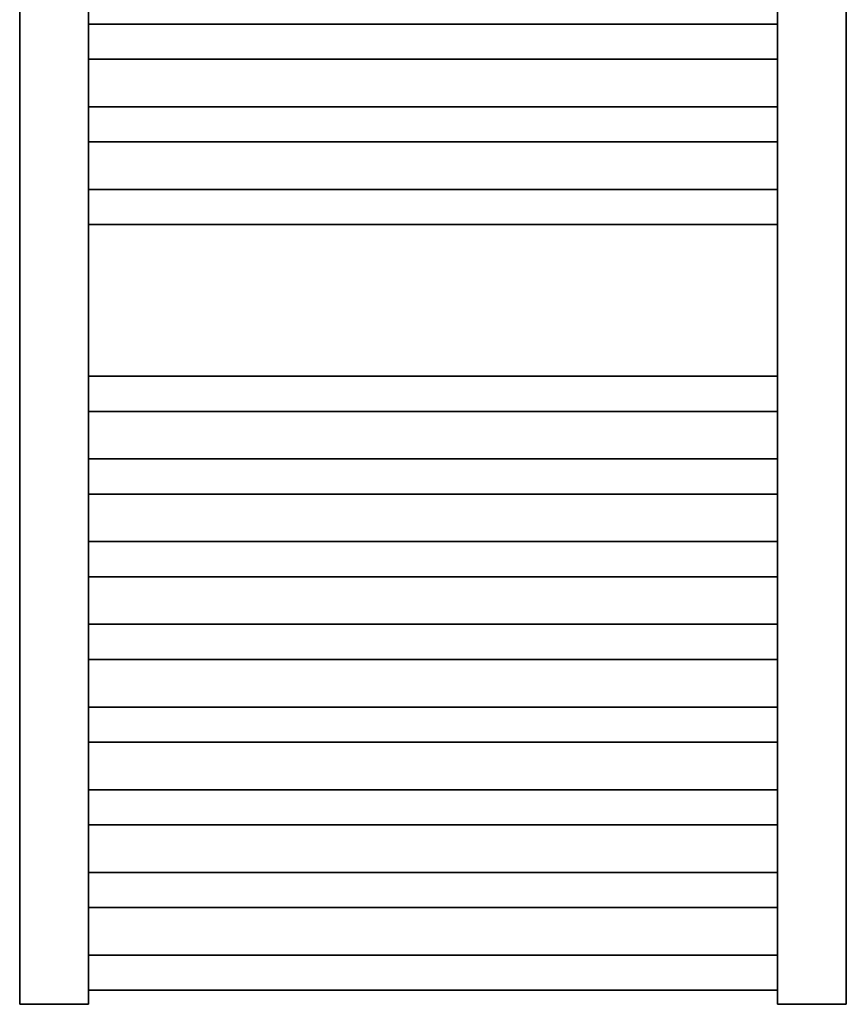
# Model space of a CAD drawing. Header units: millimetres. Extents: x 17747 to 112039, y -74980 to 446921.
# Tile 146 of 256: x 63368 to 63968, y -74456 to -73742. Entities that reach past the tile are written whole.
import ezdxf

# ---------------------------------------------------------------- set-up
doc = ezdxf.new("R2010")
doc.units = ezdxf.units.MM
doc.layers.add('UT_ZAŘÍZENÍ - OT', color=3, linetype='Continuous', lineweight=35)

msp = doc.modelspace()

# ---------------------------------------------------------------- linework, layer by layer
at = {"layer": 'UT_ZAŘÍZENÍ - OT', "linetype": 'Continuous'}
for p, q in [((63367.95, -72636.11), (63367.95, -74456.11)), ((63417.95, -74456.11), (63417.95, -72636.11)), ((63917.95, -72636.11), (63917.95, -74456.11)), ((63967.95, -74456.11), (63967.95, -72636.11)), ((63417.95, -73744.93), (63917.95, -73744.93)), ((63417.95, -73744.93), (63917.95, -73744.93)), ((63417.95, -73744.93), (63917.95, -73744.93)), ((63417.95, -73744.93), (63917.95, -73744.93)), ((63417.95, -73744.93), (63917.95, -73744.93)), ((63417.95, -73744.93), (63917.95, -73744.93)), ((63417.95, -73744.93), (63917.95, -73744.93)), ((63417.95, -73744.93), (63917.95, -73744.93)), ((63417.95, -73744.93), (63917.95, -73744.93)), ((63417.95, -73744.93), (63917.95, -73744.93)), ((63417.95, -73744.93), (63917.95, -73744.93)), ((63417.95, -73744.93), (63917.95, -73744.93)), ((63417.95, -73744.93), (63917.95, -73744.93)), ((63417.95, -73744.93), (63917.95, -73744.93)), ((63417.95, -73744.93), (63917.95, -73744.93)), ((63417.95, -73744.93), (63917.95, -73744.93)), ((63417.95, -73744.93), (63917.95, -73744.93)), ((63417.95, -73744.93), (63917.95, -73744.93)), ((63417.95, -73744.93), (63917.95, -73744.93)), ((63417.95, -73744.93), (63917.95, -73744.93)), ((63417.95, -73744.93), (63917.95, -73744.93)), ((63417.95, -73744.93), (63917.95, -73744.93)), ((63417.95, -73744.93), (63917.95, -73744.93)), ((63417.95, -73744.93), (63917.95, -73744.93)), ((63417.95, -73744.93), (63917.95, -73744.93)), ((63417.95, -73744.93), (63917.95, -73744.93)), ((63417.95, -73744.93), (63917.95, -73744.93)), ((63417.95, -73744.93), (63917.95, -73744.93)), ((63417.95, -73744.93), (63917.95, -73744.93)), ((63417.95, -73744.93), (63917.95, -73744.93)), ((63417.95, -73744.93), (63917.95, -73744.93)), ((63417.95, -73744.93), (63917.95, -73744.93)), ((63417.95, -73744.93), (63917.95, -73744.93)), ((63417.95, -73744.93), (63917.95, -73744.93)), ((63417.95, -73770.38), (63917.95, -73770.38)), ((63417.95, -73770.38), (63917.95, -73770.38)), ((63417.95, -73770.38), (63917.95, -73770.38)), ((63417.95, -73770.38), (63917.95, -73770.38)), ((63417.95, -73770.38), (63917.95, -73770.38)), ((63417.95, -73770.38), (63917.95, -73770.38)), ((63417.95, -73770.38), (63917.95, -73770.38)), ((63417.95, -73770.38), (63917.95, -73770.38)), ((63417.95, -73770.38), (63917.95, -73770.38)), ((63417.95, -73770.38), (63917.95, -73770.38)), ((63417.95, -73770.38), (63917.95, -73770.38)), ((63417.95, -73770.38), (63917.95, -73770.38)), ((63417.95, -73770.38), (63917.95, -73770.38)), ((63417.95, -73770.38), (63917.95, -73770.38)), ((63417.95, -73770.38), (63917.95, -73770.38)), ((63417.95, -73770.38), (63917.95, -73770.38)), ((63417.95, -73770.38), (63917.95, -73770.38)), ((63417.95, -73770.38), (63917.95, -73770.38)), ((63417.95, -73770.38), (63917.95, -73770.38)), ((63417.95, -73770.38), (63917.95, -73770.38)), ((63417.95, -73770.38), (63917.95, -73770.38)), ((63417.95, -73770.38), (63917.95, -73770.38)), ((63417.95, -73770.38), (63917.95, -73770.38)), ((63417.95, -73770.38), (63917.95, -73770.38)), ((63417.95, -73770.38), (63917.95, -73770.38)), ((63417.95, -73770.38), (63917.95, -73770.38)), ((63417.95, -73770.38), (63917.95, -73770.38)), ((63417.95, -73770.38), (63917.95, -73770.38)), ((63417.95, -73770.38), (63917.95, -73770.38)), ((63417.95, -73770.38), (63917.95, -73770.38)), ((63417.95, -73770.38), (63917.95, -73770.38)), ((63417.95, -73770.38), (63917.95, -73770.38)), ((63417.95, -73770.38), (63917.95, -73770.38)), ((63417.95, -73770.38), (63917.95, -73770.38)), ((63417.95, -73804.93), (63917.95, -73804.93)), ((63417.95, -73804.93), (63917.95, -73804.93)), ((63417.95, -73804.93), (63917.95, -73804.93)), ((63417.95, -73804.93), (63917.95, -73804.93)), ((63417.95, -73804.93), (63917.95, -73804.93)), ((63417.95, -73804.93), (63917.95, -73804.93)), ((63417.95, -73804.93), (63917.95, -73804.93)), ((63417.95, -73804.93), (63917.95, -73804.93)), ((63417.95, -73804.93), (63917.95, -73804.93)), ((63417.95, -73804.93), (63917.95, -73804.93)), ((63417.95, -73804.93), (63917.95, -73804.93)), ((63417.95, -73804.93), (63917.95, -73804.93)), ((63417.95, -73804.93), (63917.95, -73804.93)), ((63417.95, -73804.93), (63917.95, -73804.93)), ((63417.95, -73804.93), (63917.95, -73804.93)), ((63417.95, -73804.93), (63917.95, -73804.93)), ((63417.95, -73804.93), (63917.95, -73804.93)), ((63417.95, -73804.93), (63917.95, -73804.93)), ((63417.95, -73804.93), (63917.95, -73804.93)), ((63417.95, -73804.93), (63917.95, -73804.93)), ((63417.95, -73804.93), (63917.95, -73804.93)), ((63417.95, -73804.93), (63917.95, -73804.93)), ((63417.95, -73804.93), (63917.95, -73804.93)), ((63417.95, -73804.93), (63917.95, -73804.93)), ((63417.95, -73804.93), (63917.95, -73804.93)), ((63417.95, -73804.93), (63917.95, -73804.93)), ((63417.95, -73804.93), (63917.95, -73804.93)), ((63417.95, -73804.93), (63917.95, -73804.93)), ((63417.95, -73804.93), (63917.95, -73804.93)), ((63417.95, -73804.93), (63917.95, -73804.93)), ((63417.95, -73804.93), (63917.95, -73804.93)), ((63417.95, -73804.93), (63917.95, -73804.93)), ((63417.95, -73804.93), (63917.95, -73804.93)), ((63417.95, -73804.93), (63917.95, -73804.93)), ((63417.95, -73830.38), (63917.95, -73830.38)), ((63417.95, -73830.38), (63917.95, -73830.38)), ((63417.95, -73830.38), (63917.95, -73830.38)), ((63417.95, -73830.38), (63917.95, -73830.38)), ((63417.95, -73830.38), (63917.95, -73830.38)), ((63417.95, -73830.38), (63917.95, -73830.38)), ((63417.95, -73830.38), (63917.95, -73830.38)), ((63417.95, -73830.38), (63917.95, -73830.38)), ((63417.95, -73830.38), (63917.95, -73830.38)), ((63417.95, -73830.38), (63917.95, -73830.38)), ((63417.95, -73830.38), (63917.95, -73830.38)), ((63417.95, -73830.38), (63917.95, -73830.38)), ((63417.95, -73830.38), (63917.95, -73830.38)), ((63417.95, -73830.38), (63917.95, -73830.38)), ((63417.95, -73830.38), (63917.95, -73830.38)), ((63417.95, -73830.38), (63917.95, -73830.38)), ((63417.95, -73830.38), (63917.95, -73830.38)), ((63417.95, -73830.38), (63917.95, -73830.38)), ((63417.95, -73830.38), (63917.95, -73830.38)), ((63417.95, -73830.38), (63917.95, -73830.38)), ((63417.95, -73830.38), (63917.95, -73830.38)), ((63417.95, -73830.38), (63917.95, -73830.38)), ((63417.95, -73830.38), (63917.95, -73830.38)), ((63417.95, -73830.38), (63917.95, -73830.38)), ((63417.95, -73830.38), (63917.95, -73830.38)), ((63417.95, -73830.38), (63917.95, -73830.38)), ((63417.95, -73830.38), (63917.95, -73830.38)), ((63417.95, -73830.38), (63917.95, -73830.38)), ((63417.95, -73830.38), (63917.95, -73830.38)), ((63417.95, -73830.38), (63917.95, -73830.38)), ((63417.95, -73830.38), (63917.95, -73830.38)), ((63417.95, -73830.38), (63917.95, -73830.38)), ((63417.95, -73830.38), (63917.95, -73830.38)), ((63417.95, -73830.38), (63917.95, -73830.38)), ((63417.95, -73864.93), (63917.95, -73864.93)), ((63417.95, -73864.93), (63917.95, -73864.93)), ((63417.95, -73864.93), (63917.95, -73864.93)), ((63417.95, -73864.93), (63917.95, -73864.93)), ((63417.95, -73864.93), (63917.95, -73864.93)), ((63417.95, -73864.93), (63917.95, -73864.93)), ((63417.95, -73864.93), (63917.95, -73864.93)), ((63417.95, -73864.93), (63917.95, -73864.93)), ((63417.95, -73864.93), (63917.95, -73864.93)), ((63417.95, -73864.93), (63917.95, -73864.93)), ((63417.95, -73864.93), (63917.95, -73864.93)), ((63417.95, -73864.93), (63917.95, -73864.93)), ((63417.95, -73864.93), (63917.95, -73864.93)), ((63417.95, -73864.93), (63917.95, -73864.93)), ((63417.95, -73864.93), (63917.95, -73864.93)), ((63417.95, -73864.93), (63917.95, -73864.93)), ((63417.95, -73864.93), (63917.95, -73864.93)), ((63417.95, -73864.93), (63917.95, -73864.93)), ((63417.95, -73864.93), (63917.95, -73864.93)), ((63417.95, -73864.93), (63917.95, -73864.93)), ((63417.95, -73864.93), (63917.95, -73864.93)), ((63417.95, -73864.93), (63917.95, -73864.93)), ((63417.95, -73864.93), (63917.95, -73864.93)), ((63417.95, -73864.93), (63917.95, -73864.93)), ((63417.95, -73864.93), (63917.95, -73864.93)), ((63417.95, -73864.93), (63917.95, -73864.93)), ((63417.95, -73864.93), (63917.95, -73864.93)), ((63417.95, -73864.93), (63917.95, -73864.93)), ((63417.95, -73864.93), (63917.95, -73864.93)), ((63417.95, -73864.93), (63917.95, -73864.93)), ((63417.95, -73864.93), (63917.95, -73864.93)), ((63417.95, -73864.93), (63917.95, -73864.93)), ((63417.95, -73864.93), (63917.95, -73864.93)), ((63417.95, -73864.93), (63917.95, -73864.93)), ((63417.95, -73890.38), (63917.95, -73890.38)), ((63417.95, -73890.38), (63917.95, -73890.38)), ((63417.95, -73890.38), (63917.95, -73890.38)), ((63417.95, -73890.38), (63917.95, -73890.38)), ((63417.95, -73890.38), (63917.95, -73890.38)), ((63417.95, -73890.38), (63917.95, -73890.38)), ((63417.95, -73890.38), (63917.95, -73890.38)), ((63417.95, -73890.38), (63917.95, -73890.38)), ((63417.95, -73890.38), (63917.95, -73890.38)), ((63417.95, -73890.38), (63917.95, -73890.38)), ((63417.95, -73890.38), (63917.95, -73890.38)), ((63417.95, -73890.38), (63917.95, -73890.38)), ((63417.95, -73890.38), (63917.95, -73890.38)), ((63417.95, -73890.38), (63917.95, -73890.38)), ((63417.95, -73890.38), (63917.95, -73890.38)), ((63417.95, -73890.38), (63917.95, -73890.38)), ((63417.95, -73890.38), (63917.95, -73890.38)), ((63417.95, -73890.38), (63917.95, -73890.38)), ((63417.95, -73890.38), (63917.95, -73890.38)), ((63417.95, -73890.38), (63917.95, -73890.38)), ((63417.95, -73890.38), (63917.95, -73890.38)), ((63417.95, -73890.38), (63917.95, -73890.38)), ((63417.95, -73890.38), (63917.95, -73890.38)), ((63417.95, -73890.38), (63917.95, -73890.38)), ((63417.95, -73890.38), (63917.95, -73890.38)), ((63417.95, -73890.38), (63917.95, -73890.38)), ((63417.95, -73890.38), (63917.95, -73890.38)), ((63417.95, -73890.38), (63917.95, -73890.38)), ((63417.95, -73890.38), (63917.95, -73890.38)), ((63417.95, -73890.38), (63917.95, -73890.38)), ((63417.95, -73890.38), (63917.95, -73890.38)), ((63417.95, -73890.38), (63917.95, -73890.38)), ((63417.95, -73890.38), (63917.95, -73890.38)), ((63417.95, -73890.38), (63917.95, -73890.38)), ((63417.95, -74000.38), (63917.95, -74000.38)), ((63417.95, -74000.38), (63917.95, -74000.38)), ((63417.95, -74000.38), (63917.95, -74000.38)), ((63417.95, -74000.38), (63917.95, -74000.38)), ((63417.95, -74000.38), (63917.95, -74000.38)), ((63417.95, -74000.38), (63917.95, -74000.38)), ((63417.95, -74000.38), (63917.95, -74000.38)), ((63417.95, -74000.38), (63917.95, -74000.38)), ((63417.95, -74000.38), (63917.95, -74000.38)), ((63417.95, -74000.38), (63917.95, -74000.38)), ((63417.95, -74000.38), (63917.95, -74000.38)), ((63417.95, -74000.38), (63917.95, -74000.38)), ((63417.95, -74000.38), (63917.95, -74000.38)), ((63417.95, -74000.38), (63917.95, -74000.38)), ((63417.95, -74000.38), (63917.95, -74000.38)), ((63417.95, -74000.38), (63917.95, -74000.38)), ((63417.95, -74000.38), (63917.95, -74000.38)), ((63417.95, -74000.38), (63917.95, -74000.38)), ((63417.95, -74000.38), (63917.95, -74000.38)), ((63417.95, -74000.38), (63917.95, -74000.38)), ((63417.95, -74000.38), (63917.95, -74000.38)), ((63417.95, -74000.38), (63917.95, -74000.38)), ((63417.95, -74000.38), (63917.95, -74000.38)), ((63417.95, -74000.38), (63917.95, -74000.38)), ((63417.95, -74000.38), (63917.95, -74000.38)), ((63417.95, -74000.38), (63917.95, -74000.38)), ((63417.95, -74000.38), (63917.95, -74000.38)), ((63417.95, -74000.38), (63917.95, -74000.38)), ((63417.95, -74000.38), (63917.95, -74000.38)), ((63417.95, -74000.38), (63917.95, -74000.38)), ((63417.95, -74000.38), (63917.95, -74000.38)), ((63417.95, -74000.38), (63917.95, -74000.38)), ((63417.95, -74000.38), (63917.95, -74000.38)), ((63417.95, -74000.38), (63917.95, -74000.38)), ((63417.95, -74025.84), (63917.95, -74025.84)), ((63417.95, -74025.84), (63917.95, -74025.84)), ((63417.95, -74025.84), (63917.95, -74025.84)), ((63417.95, -74025.84), (63917.95, -74025.84)), ((63417.95, -74025.84), (63917.95, -74025.84)), ((63417.95, -74025.84), (63917.95, -74025.84)), ((63417.95, -74025.84), (63917.95, -74025.84)), ((63417.95, -74025.84), (63917.95, -74025.84)), ((63417.95, -74025.84), (63917.95, -74025.84)), ((63417.95, -74025.84), (63917.95, -74025.84)), ((63417.95, -74025.84), (63917.95, -74025.84)), ((63417.95, -74025.84), (63917.95, -74025.84)), ((63417.95, -74025.84), (63917.95, -74025.84)), ((63417.95, -74025.84), (63917.95, -74025.84)), ((63417.95, -74025.84), (63917.95, -74025.84)), ((63417.95, -74025.84), (63917.95, -74025.84)), ((63417.95, -74025.84), (63917.95, -74025.84)), ((63417.95, -74025.84), (63917.95, -74025.84)), ((63417.95, -74025.84), (63917.95, -74025.84)), ((63417.95, -74025.84), (63917.95, -74025.84)), ((63417.95, -74025.84), (63917.95, -74025.84)), ((63417.95, -74025.84), (63917.95, -74025.84)), ((63417.95, -74025.84), (63917.95, -74025.84)), ((63417.95, -74025.84), (63917.95, -74025.84)), ((63417.95, -74025.84), (63917.95, -74025.84)), ((63417.95, -74025.84), (63917.95, -74025.84)), ((63417.95, -74025.84), (63917.95, -74025.84)), ((63417.95, -74025.84), (63917.95, -74025.84)), ((63417.95, -74025.84), (63917.95, -74025.84)), ((63417.95, -74025.84), (63917.95, -74025.84)), ((63417.95, -74025.84), (63917.95, -74025.84)), ((63417.95, -74025.84), (63917.95, -74025.84)), ((63417.95, -74025.84), (63917.95, -74025.84)), ((63417.95, -74025.84), (63917.95, -74025.84)), ((63417.95, -74060.38), (63917.95, -74060.38)), ((63417.95, -74060.38), (63917.95, -74060.38)), ((63417.95, -74060.38), (63917.95, -74060.38)), ((63417.95, -74060.38), (63917.95, -74060.38)), ((63417.95, -74060.38), (63917.95, -74060.38)), ((63417.95, -74060.38), (63917.95, -74060.38)), ((63417.95, -74060.38), (63917.95, -74060.38)), ((63417.95, -74060.38), (63917.95, -74060.38)), ((63417.95, -74060.38), (63917.95, -74060.38)), ((63417.95, -74060.38), (63917.95, -74060.38)), ((63417.95, -74060.38), (63917.95, -74060.38)), ((63417.95, -74060.38), (63917.95, -74060.38)), ((63417.95, -74060.38), (63917.95, -74060.38)), ((63417.95, -74060.38), (63917.95, -74060.38)), ((63417.95, -74060.38), (63917.95, -74060.38)), ((63417.95, -74060.38), (63917.95, -74060.38)), ((63417.95, -74060.38), (63917.95, -74060.38)), ((63417.95, -74060.38), (63917.95, -74060.38)), ((63417.95, -74060.38), (63917.95, -74060.38)), ((63417.95, -74060.38), (63917.95, -74060.38)), ((63417.95, -74060.38), (63917.95, -74060.38)), ((63417.95, -74060.38), (63917.95, -74060.38)), ((63417.95, -74060.38), (63917.95, -74060.38)), ((63417.95, -74060.38), (63917.95, -74060.38)), ((63417.95, -74060.38), (63917.95, -74060.38)), ((63417.95, -74060.38), (63917.95, -74060.38)), ((63417.95, -74060.38), (63917.95, -74060.38)), ((63417.95, -74060.38), (63917.95, -74060.38)), ((63417.95, -74060.38), (63917.95, -74060.38)), ((63417.95, -74060.38), (63917.95, -74060.38)), ((63417.95, -74060.38), (63917.95, -74060.38)), ((63417.95, -74060.38), (63917.95, -74060.38)), ((63417.95, -74060.38), (63917.95, -74060.38)), ((63417.95, -74060.38), (63917.95, -74060.38)), ((63417.95, -74085.84), (63917.95, -74085.84)), ((63417.95, -74085.84), (63917.95, -74085.84)), ((63417.95, -74085.84), (63917.95, -74085.84)), ((63417.95, -74085.84), (63917.95, -74085.84)), ((63417.95, -74085.84), (63917.95, -74085.84)), ((63417.95, -74085.84), (63917.95, -74085.84)), ((63417.95, -74085.84), (63917.95, -74085.84)), ((63417.95, -74085.84), (63917.95, -74085.84)), ((63417.95, -74085.84), (63917.95, -74085.84)), ((63417.95, -74085.84), (63917.95, -74085.84)), ((63417.95, -74085.84), (63917.95, -74085.84)), ((63417.95, -74085.84), (63917.95, -74085.84)), ((63417.95, -74085.84), (63917.95, -74085.84)), ((63417.95, -74085.84), (63917.95, -74085.84)), ((63417.95, -74085.84), (63917.95, -74085.84)), ((63417.95, -74085.84), (63917.95, -74085.84)), ((63417.95, -74085.84), (63917.95, -74085.84)), ((63417.95, -74085.84), (63917.95, -74085.84)), ((63417.95, -74085.84), (63917.95, -74085.84)), ((63417.95, -74085.84), (63917.95, -74085.84)), ((63417.95, -74085.84), (63917.95, -74085.84)), ((63417.95, -74085.84), (63917.95, -74085.84)), ((63417.95, -74085.84), (63917.95, -74085.84)), ((63417.95, -74085.84), (63917.95, -74085.84)), ((63417.95, -74085.84), (63917.95, -74085.84)), ((63417.95, -74085.84), (63917.95, -74085.84)), ((63417.95, -74085.84), (63917.95, -74085.84)), ((63417.95, -74085.84), (63917.95, -74085.84)), ((63417.95, -74085.84), (63917.95, -74085.84)), ((63417.95, -74085.84), (63917.95, -74085.84)), ((63417.95, -74085.84), (63917.95, -74085.84)), ((63417.95, -74085.84), (63917.95, -74085.84)), ((63417.95, -74085.84), (63917.95, -74085.84)), ((63417.95, -74085.84), (63917.95, -74085.84)), ((63417.95, -74120.38), (63917.95, -74120.38)), ((63417.95, -74120.38), (63917.95, -74120.38)), ((63417.95, -74120.38), (63917.95, -74120.38)), ((63417.95, -74120.38), (63917.95, -74120.38)), ((63417.95, -74120.38), (63917.95, -74120.38)), ((63417.95, -74120.38), (63917.95, -74120.38)), ((63417.95, -74120.38), (63917.95, -74120.38)), ((63417.95, -74120.38), (63917.95, -74120.38)), ((63417.95, -74120.38), (63917.95, -74120.38)), ((63417.95, -74120.38), (63917.95, -74120.38)), ((63417.95, -74120.38), (63917.95, -74120.38)), ((63417.95, -74120.38), (63917.95, -74120.38)), ((63417.95, -74120.38), (63917.95, -74120.38)), ((63417.95, -74120.38), (63917.95, -74120.38)), ((63417.95, -74120.38), (63917.95, -74120.38)), ((63417.95, -74120.38), (63917.95, -74120.38)), ((63417.95, -74120.38), (63917.95, -74120.38)), ((63417.95, -74120.38), (63917.95, -74120.38)), ((63417.95, -74120.38), (63917.95, -74120.38)), ((63417.95, -74120.38), (63917.95, -74120.38)), ((63417.95, -74120.38), (63917.95, -74120.38)), ((63417.95, -74120.38), (63917.95, -74120.38)), ((63417.95, -74120.38), (63917.95, -74120.38)), ((63417.95, -74120.38), (63917.95, -74120.38)), ((63417.95, -74120.38), (63917.95, -74120.38)), ((63417.95, -74120.38), (63917.95, -74120.38)), ((63417.95, -74120.38), (63917.95, -74120.38)), ((63417.95, -74120.38), (63917.95, -74120.38)), ((63417.95, -74120.38), (63917.95, -74120.38)), ((63417.95, -74120.38), (63917.95, -74120.38)), ((63417.95, -74120.38), (63917.95, -74120.38)), ((63417.95, -74120.38), (63917.95, -74120.38)), ((63417.95, -74120.38), (63917.95, -74120.38)), ((63417.95, -74120.38), (63917.95, -74120.38)), ((63417.95, -74145.84), (63917.95, -74145.84)), ((63417.95, -74145.84), (63917.95, -74145.84)), ((63417.95, -74145.84), (63917.95, -74145.84)), ((63417.95, -74145.84), (63917.95, -74145.84)), ((63417.95, -74145.84), (63917.95, -74145.84)), ((63417.95, -74145.84), (63917.95, -74145.84)), ((63417.95, -74145.84), (63917.95, -74145.84)), ((63417.95, -74145.84), (63917.95, -74145.84)), ((63417.95, -74145.84), (63917.95, -74145.84)), ((63417.95, -74145.84), (63917.95, -74145.84)), ((63417.95, -74145.84), (63917.95, -74145.84)), ((63417.95, -74145.84), (63917.95, -74145.84)), ((63417.95, -74145.84), (63917.95, -74145.84)), ((63417.95, -74145.84), (63917.95, -74145.84)), ((63417.95, -74145.84), (63917.95, -74145.84)), ((63417.95, -74145.84), (63917.95, -74145.84)), ((63417.95, -74145.84), (63917.95, -74145.84)), ((63417.95, -74145.84), (63917.95, -74145.84)), ((63417.95, -74145.84), (63917.95, -74145.84)), ((63417.95, -74145.84), (63917.95, -74145.84)), ((63417.95, -74145.84), (63917.95, -74145.84)), ((63417.95, -74145.84), (63917.95, -74145.84)), ((63417.95, -74145.84), (63917.95, -74145.84)), ((63417.95, -74145.84), (63917.95, -74145.84)), ((63417.95, -74145.84), (63917.95, -74145.84)), ((63417.95, -74145.84), (63917.95, -74145.84)), ((63417.95, -74145.84), (63917.95, -74145.84)), ((63417.95, -74145.84), (63917.95, -74145.84)), ((63417.95, -74145.84), (63917.95, -74145.84)), ((63417.95, -74145.84), (63917.95, -74145.84)), ((63417.95, -74145.84), (63917.95, -74145.84)), ((63417.95, -74145.84), (63917.95, -74145.84)), ((63417.95, -74145.84), (63917.95, -74145.84)), ((63417.95, -74145.84), (63917.95, -74145.84)), ((63417.95, -74180.38), (63917.95, -74180.38)), ((63417.95, -74180.38), (63917.95, -74180.38)), ((63417.95, -74180.38), (63917.95, -74180.38)), ((63417.95, -74180.38), (63917.95, -74180.38)), ((63417.95, -74180.38), (63917.95, -74180.38)), ((63417.95, -74180.38), (63917.95, -74180.38)), ((63417.95, -74180.38), (63917.95, -74180.38)), ((63417.95, -74180.38), (63917.95, -74180.38)), ((63417.95, -74180.38), (63917.95, -74180.38)), ((63417.95, -74180.38), (63917.95, -74180.38)), ((63417.95, -74180.38), (63917.95, -74180.38)), ((63417.95, -74180.38), (63917.95, -74180.38)), ((63417.95, -74180.38), (63917.95, -74180.38)), ((63417.95, -74180.38), (63917.95, -74180.38)), ((63417.95, -74180.38), (63917.95, -74180.38)), ((63417.95, -74180.38), (63917.95, -74180.38)), ((63417.95, -74180.38), (63917.95, -74180.38)), ((63417.95, -74180.38), (63917.95, -74180.38)), ((63417.95, -74180.38), (63917.95, -74180.38)), ((63417.95, -74180.38), (63917.95, -74180.38)), ((63417.95, -74180.38), (63917.95, -74180.38)), ((63417.95, -74180.38), (63917.95, -74180.38)), ((63417.95, -74180.38), (63917.95, -74180.38)), ((63417.95, -74180.38), (63917.95, -74180.38)), ((63417.95, -74180.38), (63917.95, -74180.38)), ((63417.95, -74180.38), (63917.95, -74180.38)), ((63417.95, -74180.38), (63917.95, -74180.38)), ((63417.95, -74180.38), (63917.95, -74180.38)), ((63417.95, -74180.38), (63917.95, -74180.38)), ((63417.95, -74180.38), (63917.95, -74180.38)), ((63417.95, -74180.38), (63917.95, -74180.38)), ((63417.95, -74180.38), (63917.95, -74180.38)), ((63417.95, -74180.38), (63917.95, -74180.38)), ((63417.95, -74180.38), (63917.95, -74180.38)), ((63417.95, -74205.84), (63917.95, -74205.84)), ((63417.95, -74205.84), (63917.95, -74205.84)), ((63417.95, -74205.84), (63917.95, -74205.84)), ((63417.95, -74205.84), (63917.95, -74205.84)), ((63417.95, -74205.84), (63917.95, -74205.84)), ((63417.95, -74205.84), (63917.95, -74205.84)), ((63417.95, -74205.84), (63917.95, -74205.84)), ((63417.95, -74205.84), (63917.95, -74205.84)), ((63417.95, -74205.84), (63917.95, -74205.84)), ((63417.95, -74205.84), (63917.95, -74205.84)), ((63417.95, -74205.84), (63917.95, -74205.84)), ((63417.95, -74205.84), (63917.95, -74205.84)), ((63417.95, -74205.84), (63917.95, -74205.84)), ((63417.95, -74205.84), (63917.95, -74205.84)), ((63417.95, -74205.84), (63917.95, -74205.84)), ((63417.95, -74205.84), (63917.95, -74205.84)), ((63417.95, -74205.84), (63917.95, -74205.84)), ((63417.95, -74205.84), (63917.95, -74205.84)), ((63417.95, -74205.84), (63917.95, -74205.84)), ((63417.95, -74205.84), (63917.95, -74205.84)), ((63417.95, -74205.84), (63917.95, -74205.84)), ((63417.95, -74205.84), (63917.95, -74205.84)), ((63417.95, -74205.84), (63917.95, -74205.84)), ((63417.95, -74205.84), (63917.95, -74205.84)), ((63417.95, -74205.84), (63917.95, -74205.84)), ((63417.95, -74205.84), (63917.95, -74205.84)), ((63417.95, -74205.84), (63917.95, -74205.84)), ((63417.95, -74205.84), (63917.95, -74205.84)), ((63417.95, -74205.84), (63917.95, -74205.84)), ((63417.95, -74205.84), (63917.95, -74205.84)), ((63417.95, -74205.84), (63917.95, -74205.84)), ((63417.95, -74205.84), (63917.95, -74205.84)), ((63417.95, -74205.84), (63917.95, -74205.84)), ((63417.95, -74205.84), (63917.95, -74205.84)), ((63417.95, -74240.38), (63917.95, -74240.38)), ((63417.95, -74240.38), (63917.95, -74240.38)), ((63417.95, -74240.38), (63917.95, -74240.38)), ((63417.95, -74240.38), (63917.95, -74240.38)), ((63417.95, -74240.38), (63917.95, -74240.38)), ((63417.95, -74240.38), (63917.95, -74240.38)), ((63417.95, -74240.38), (63917.95, -74240.38)), ((63417.95, -74240.38), (63917.95, -74240.38)), ((63417.95, -74240.38), (63917.95, -74240.38)), ((63417.95, -74240.38), (63917.95, -74240.38)), ((63417.95, -74240.38), (63917.95, -74240.38)), ((63417.95, -74240.38), (63917.95, -74240.38)), ((63417.95, -74240.38), (63917.95, -74240.38)), ((63417.95, -74240.38), (63917.95, -74240.38)), ((63417.95, -74240.38), (63917.95, -74240.38)), ((63417.95, -74240.38), (63917.95, -74240.38)), ((63417.95, -74240.38), (63917.95, -74240.38)), ((63417.95, -74240.38), (63917.95, -74240.38)), ((63417.95, -74240.38), (63917.95, -74240.38)), ((63417.95, -74240.38), (63917.95, -74240.38)), ((63417.95, -74240.38), (63917.95, -74240.38)), ((63417.95, -74240.38), (63917.95, -74240.38)), ((63417.95, -74240.38), (63917.95, -74240.38)), ((63417.95, -74240.38), (63917.95, -74240.38)), ((63417.95, -74240.38), (63917.95, -74240.38)), ((63417.95, -74240.38), (63917.95, -74240.38)), ((63417.95, -74240.38), (63917.95, -74240.38)), ((63417.95, -74240.38), (63917.95, -74240.38)), ((63417.95, -74240.38), (63917.95, -74240.38)), ((63417.95, -74240.38), (63917.95, -74240.38)), ((63417.95, -74240.38), (63917.95, -74240.38)), ((63417.95, -74240.38), (63917.95, -74240.38)), ((63417.95, -74240.38), (63917.95, -74240.38)), ((63417.95, -74240.38), (63917.95, -74240.38)), ((63417.95, -74265.84), (63917.95, -74265.84)), ((63417.95, -74265.84), (63917.95, -74265.84)), ((63417.95, -74265.84), (63917.95, -74265.84)), ((63417.95, -74265.84), (63917.95, -74265.84)), ((63417.95, -74265.84), (63917.95, -74265.84)), ((63417.95, -74265.84), (63917.95, -74265.84)), ((63417.95, -74265.84), (63917.95, -74265.84)), ((63417.95, -74265.84), (63917.95, -74265.84)), ((63417.95, -74265.84), (63917.95, -74265.84)), ((63417.95, -74265.84), (63917.95, -74265.84)), ((63417.95, -74265.84), (63917.95, -74265.84)), ((63417.95, -74265.84), (63917.95, -74265.84)), ((63417.95, -74265.84), (63917.95, -74265.84)), ((63417.95, -74265.84), (63917.95, -74265.84)), ((63417.95, -74265.84), (63917.95, -74265.84)), ((63417.95, -74265.84), (63917.95, -74265.84)), ((63417.95, -74265.84), (63917.95, -74265.84)), ((63417.95, -74265.84), (63917.95, -74265.84)), ((63417.95, -74265.84), (63917.95, -74265.84)), ((63417.95, -74265.84), (63917.95, -74265.84)), ((63417.95, -74265.84), (63917.95, -74265.84)), ((63417.95, -74265.84), (63917.95, -74265.84)), ((63417.95, -74265.84), (63917.95, -74265.84)), ((63417.95, -74265.84), (63917.95, -74265.84)), ((63417.95, -74265.84), (63917.95, -74265.84)), ((63417.95, -74265.84), (63917.95, -74265.84)), ((63417.95, -74265.84), (63917.95, -74265.84)), ((63417.95, -74265.84), (63917.95, -74265.84)), ((63417.95, -74265.84), (63917.95, -74265.84)), ((63417.95, -74265.84), (63917.95, -74265.84)), ((63417.95, -74265.84), (63917.95, -74265.84)), ((63417.95, -74265.84), (63917.95, -74265.84)), ((63417.95, -74265.84), (63917.95, -74265.84)), ((63417.95, -74265.84), (63917.95, -74265.84)), ((63417.95, -74300.38), (63917.95, -74300.38)), ((63417.95, -74300.38), (63917.95, -74300.38)), ((63417.95, -74300.38), (63917.95, -74300.38)), ((63417.95, -74300.38), (63917.95, -74300.38)), ((63417.95, -74300.38), (63917.95, -74300.38)), ((63417.95, -74300.38), (63917.95, -74300.38)), ((63417.95, -74300.38), (63917.95, -74300.38)), ((63417.95, -74300.38), (63917.95, -74300.38)), ((63417.95, -74300.38), (63917.95, -74300.38)), ((63417.95, -74300.38), (63917.95, -74300.38)), ((63417.95, -74300.38), (63917.95, -74300.38)), ((63417.95, -74300.38), (63917.95, -74300.38)), ((63417.95, -74300.38), (63917.95, -74300.38)), ((63417.95, -74300.38), (63917.95, -74300.38)), ((63417.95, -74300.38), (63917.95, -74300.38)), ((63417.95, -74300.38), (63917.95, -74300.38)), ((63417.95, -74300.38), (63917.95, -74300.38)), ((63417.95, -74300.38), (63917.95, -74300.38)), ((63417.95, -74300.38), (63917.95, -74300.38)), ((63417.95, -74300.38), (63917.95, -74300.38)), ((63417.95, -74300.38), (63917.95, -74300.38)), ((63417.95, -74300.38), (63917.95, -74300.38)), ((63417.95, -74300.38), (63917.95, -74300.38)), ((63417.95, -74300.38), (63917.95, -74300.38)), ((63417.95, -74300.38), (63917.95, -74300.38)), ((63417.95, -74300.38), (63917.95, -74300.38)), ((63417.95, -74300.38), (63917.95, -74300.38)), ((63417.95, -74300.38), (63917.95, -74300.38)), ((63417.95, -74300.38), (63917.95, -74300.38)), ((63417.95, -74300.38), (63917.95, -74300.38)), ((63417.95, -74300.38), (63917.95, -74300.38)), ((63417.95, -74300.38), (63917.95, -74300.38)), ((63417.95, -74300.38), (63917.95, -74300.38)), ((63417.95, -74300.38), (63917.95, -74300.38)), ((63417.95, -74325.84), (63917.95, -74325.84)), ((63417.95, -74325.84), (63917.95, -74325.84)), ((63417.95, -74325.84), (63917.95, -74325.84)), ((63417.95, -74325.84), (63917.95, -74325.84)), ((63417.95, -74325.84), (63917.95, -74325.84)), ((63417.95, -74325.84), (63917.95, -74325.84)), ((63417.95, -74325.84), (63917.95, -74325.84)), ((63417.95, -74325.84), (63917.95, -74325.84)), ((63417.95, -74325.84), (63917.95, -74325.84)), ((63417.95, -74325.84), (63917.95, -74325.84)), ((63417.95, -74325.84), (63917.95, -74325.84)), ((63417.95, -74325.84), (63917.95, -74325.84)), ((63417.95, -74325.84), (63917.95, -74325.84)), ((63417.95, -74325.84), (63917.95, -74325.84)), ((63417.95, -74325.84), (63917.95, -74325.84)), ((63417.95, -74325.84), (63917.95, -74325.84)), ((63417.95, -74325.84), (63917.95, -74325.84)), ((63417.95, -74325.84), (63917.95, -74325.84)), ((63417.95, -74325.84), (63917.95, -74325.84)), ((63417.95, -74325.84), (63917.95, -74325.84)), ((63417.95, -74325.84), (63917.95, -74325.84)), ((63417.95, -74325.84), (63917.95, -74325.84)), ((63417.95, -74325.84), (63917.95, -74325.84)), ((63417.95, -74325.84), (63917.95, -74325.84)), ((63417.95, -74325.84), (63917.95, -74325.84)), ((63417.95, -74325.84), (63917.95, -74325.84)), ((63417.95, -74325.84), (63917.95, -74325.84)), ((63417.95, -74325.84), (63917.95, -74325.84)), ((63417.95, -74325.84), (63917.95, -74325.84)), ((63417.95, -74325.84), (63917.95, -74325.84)), ((63417.95, -74325.84), (63917.95, -74325.84)), ((63417.95, -74325.84), (63917.95, -74325.84)), ((63417.95, -74325.84), (63917.95, -74325.84)), ((63417.95, -74325.84), (63917.95, -74325.84)), ((63417.95, -74360.38), (63917.95, -74360.38)), ((63417.95, -74360.38), (63917.95, -74360.38)), ((63417.95, -74360.38), (63917.95, -74360.38)), ((63417.95, -74360.38), (63917.95, -74360.38)), ((63417.95, -74360.38), (63917.95, -74360.38)), ((63417.95, -74360.38), (63917.95, -74360.38)), ((63417.95, -74360.38), (63917.95, -74360.38)), ((63417.95, -74360.38), (63917.95, -74360.38)), ((63417.95, -74360.38), (63917.95, -74360.38)), ((63417.95, -74360.38), (63917.95, -74360.38)), ((63417.95, -74360.38), (63917.95, -74360.38)), ((63417.95, -74360.38), (63917.95, -74360.38)), ((63417.95, -74360.38), (63917.95, -74360.38)), ((63417.95, -74360.38), (63917.95, -74360.38)), ((63417.95, -74360.38), (63917.95, -74360.38)), ((63417.95, -74360.38), (63917.95, -74360.38)), ((63417.95, -74360.38), (63917.95, -74360.38)), ((63417.95, -74360.38), (63917.95, -74360.38)), ((63417.95, -74360.38), (63917.95, -74360.38)), ((63417.95, -74360.38), (63917.95, -74360.38)), ((63417.95, -74360.38), (63917.95, -74360.38)), ((63417.95, -74360.38), (63917.95, -74360.38)), ((63417.95, -74360.38), (63917.95, -74360.38)), ((63417.95, -74360.38), (63917.95, -74360.38)), ((63417.95, -74360.38), (63917.95, -74360.38)), ((63417.95, -74360.38), (63917.95, -74360.38)), ((63417.95, -74360.38), (63917.95, -74360.38)), ((63417.95, -74360.38), (63917.95, -74360.38)), ((63417.95, -74360.38), (63917.95, -74360.38)), ((63417.95, -74360.38), (63917.95, -74360.38)), ((63417.95, -74360.38), (63917.95, -74360.38)), ((63417.95, -74360.38), (63917.95, -74360.38)), ((63417.95, -74360.38), (63917.95, -74360.38)), ((63417.95, -74360.38), (63917.95, -74360.38)), ((63417.95, -74385.84), (63917.95, -74385.84)), ((63417.95, -74385.84), (63917.95, -74385.84)), ((63417.95, -74385.84), (63917.95, -74385.84)), ((63417.95, -74385.84), (63917.95, -74385.84)), ((63417.95, -74385.84), (63917.95, -74385.84)), ((63417.95, -74385.84), (63917.95, -74385.84)), ((63417.95, -74385.84), (63917.95, -74385.84)), ((63417.95, -74385.84), (63917.95, -74385.84)), ((63417.95, -74385.84), (63917.95, -74385.84)), ((63417.95, -74385.84), (63917.95, -74385.84)), ((63417.95, -74385.84), (63917.95, -74385.84)), ((63417.95, -74385.84), (63917.95, -74385.84)), ((63417.95, -74385.84), (63917.95, -74385.84)), ((63417.95, -74385.84), (63917.95, -74385.84)), ((63417.95, -74385.84), (63917.95, -74385.84)), ((63417.95, -74385.84), (63917.95, -74385.84)), ((63417.95, -74385.84), (63917.95, -74385.84)), ((63417.95, -74385.84), (63917.95, -74385.84)), ((63417.95, -74385.84), (63917.95, -74385.84)), ((63417.95, -74385.84), (63917.95, -74385.84)), ((63417.95, -74385.84), (63917.95, -74385.84)), ((63417.95, -74385.84), (63917.95, -74385.84)), ((63417.95, -74385.84), (63917.95, -74385.84)), ((63417.95, -74385.84), (63917.95, -74385.84)), ((63417.95, -74385.84), (63917.95, -74385.84)), ((63417.95, -74385.84), (63917.95, -74385.84)), ((63417.95, -74385.84), (63917.95, -74385.84)), ((63417.95, -74385.84), (63917.95, -74385.84)), ((63417.95, -74385.84), (63917.95, -74385.84)), ((63417.95, -74385.84), (63917.95, -74385.84)), ((63417.95, -74385.84), (63917.95, -74385.84)), ((63417.95, -74385.84), (63917.95, -74385.84)), ((63417.95, -74385.84), (63917.95, -74385.84)), ((63417.95, -74385.84), (63917.95, -74385.84)), ((63917.95, -74406.11), (63917.95, -74406.11)), ((63917.95, -74420.38), (63917.95, -74415.11)), ((63917.95, -74415.11), (63917.95, -74420.38)), ((63917.95, -74420.38), (63917.95, -74415.11)), ((63917.95, -74415.11), (63917.95, -74420.38)), ((63917.95, -74420.38), (63917.95, -74415.11)), ((63917.95, -74415.11), (63917.95, -74420.38)), ((63917.95, -74420.38), (63917.95, -74415.11)), ((63917.95, -74415.11), (63917.95, -74420.38)), ((63917.95, -74420.38), (63917.95, -74415.11)), ((63917.95, -74415.11), (63917.95, -74420.38)), ((63917.95, -74420.38), (63917.95, -74415.11)), ((63917.95, -74415.11), (63917.95, -74420.38)), ((63917.95, -74420.38), (63917.95, -74415.11)), ((63917.95, -74415.11), (63917.95, -74420.38)), ((63917.95, -74420.38), (63917.95, -74415.11)), ((63917.95, -74415.11), (63917.95, -74420.38)), ((63917.95, -74420.38), (63917.95, -74415.11)), ((63917.95, -74415.11), (63917.95, -74420.38)), ((63917.95, -74420.38), (63917.95, -74415.11)), ((63917.95, -74415.11), (63917.95, -74420.38)), ((63917.95, -74420.38), (63917.95, -74415.11)), ((63917.95, -74415.11), (63917.95, -74420.38)), ((63917.95, -74420.38), (63917.95, -74415.11)), ((63917.95, -74415.11), (63917.95, -74420.38)), ((63917.95, -74420.38), (63917.95, -74415.11)), ((63917.95, -74415.11), (63917.95, -74420.38)), ((63917.95, -74420.38), (63917.95, -74415.11)), ((63917.95, -74415.11), (63917.95, -74420.38)), ((63917.95, -74420.38), (63917.95, -74415.11)), ((63917.95, -74415.11), (63917.95, -74420.38)), ((63917.95, -74420.38), (63917.95, -74415.11)), ((63917.95, -74415.11), (63917.95, -74420.38)), ((63917.95, -74420.38), (63917.95, -74415.11)), ((63917.95, -74415.11), (63917.95, -74420.38)), ((63417.95, -74420.38), (63917.95, -74420.38)), ((63417.95, -74420.38), (63917.95, -74420.38)), ((63417.95, -74420.38), (63917.95, -74420.38)), ((63417.95, -74420.38), (63917.95, -74420.38)), ((63417.95, -74420.38), (63917.95, -74420.38)), ((63417.95, -74420.38), (63917.95, -74420.38)), ((63417.95, -74420.38), (63917.95, -74420.38)), ((63417.95, -74420.38), (63917.95, -74420.38)), ((63417.95, -74420.38), (63917.95, -74420.38)), ((63417.95, -74420.38), (63917.95, -74420.38)), ((63417.95, -74420.38), (63917.95, -74420.38)), ((63417.95, -74420.38), (63917.95, -74420.38)), ((63417.95, -74420.38), (63917.95, -74420.38)), ((63417.95, -74420.38), (63917.95, -74420.38)), ((63417.95, -74420.38), (63917.95, -74420.38)), ((63417.95, -74420.38), (63917.95, -74420.38)), ((63417.95, -74420.38), (63917.95, -74420.38)), ((63417.95, -74420.38), (63917.95, -74420.38)), ((63417.95, -74420.38), (63917.95, -74420.38)), ((63417.95, -74420.38), (63917.95, -74420.38)), ((63417.95, -74420.38), (63917.95, -74420.38)), ((63417.95, -74420.38), (63917.95, -74420.38)), ((63417.95, -74420.38), (63917.95, -74420.38)), ((63417.95, -74420.38), (63917.95, -74420.38)), ((63417.95, -74420.38), (63917.95, -74420.38)), ((63417.95, -74420.38), (63917.95, -74420.38)), ((63417.95, -74420.38), (63917.95, -74420.38)), ((63417.95, -74420.38), (63917.95, -74420.38)), ((63417.95, -74420.38), (63917.95, -74420.38)), ((63417.95, -74420.38), (63917.95, -74420.38)), ((63417.95, -74420.38), (63917.95, -74420.38)), ((63417.95, -74420.38), (63917.95, -74420.38)), ((63417.95, -74420.38), (63917.95, -74420.38)), ((63417.95, -74420.38), (63917.95, -74420.38)), ((63917.95, -74433.11), (63917.95, -74420.38)), ((63917.95, -74420.38), (63917.95, -74433.11)), ((63917.95, -74433.11), (63917.95, -74420.38)), ((63917.95, -74420.38), (63917.95, -74433.11)), ((63917.95, -74433.11), (63917.95, -74420.38)), ((63917.95, -74420.38), (63917.95, -74433.11)), ((63917.95, -74433.11), (63917.95, -74420.38)), ((63917.95, -74420.38), (63917.95, -74433.11)), ((63917.95, -74433.11), (63917.95, -74420.38)), ((63917.95, -74420.38), (63917.95, -74433.11)), ((63917.95, -74433.11), (63917.95, -74420.38)), ((63917.95, -74420.38), (63917.95, -74433.11)), ((63917.95, -74433.11), (63917.95, -74420.38)), ((63917.95, -74420.38), (63917.95, -74433.11)), ((63917.95, -74433.11), (63917.95, -74420.38)), ((63917.95, -74420.38), (63917.95, -74433.11)), ((63917.95, -74433.11), (63917.95, -74420.38)), ((63917.95, -74420.38), (63917.95, -74433.11)), ((63917.95, -74433.11), (63917.95, -74420.38)), ((63917.95, -74420.38), (63917.95, -74433.11)), ((63917.95, -74433.11), (63917.95, -74420.38)), ((63917.95, -74420.38), (63917.95, -74433.11)), ((63917.95, -74433.11), (63917.95, -74420.38)), ((63917.95, -74420.38), (63917.95, -74433.11)), ((63917.95, -74433.11), (63917.95, -74420.38)), ((63917.95, -74420.38), (63917.95, -74433.11)), ((63917.95, -74433.11), (63917.95, -74420.38)), ((63917.95, -74420.38), (63917.95, -74433.11)), ((63917.95, -74433.11), (63917.95, -74420.38)), ((63917.95, -74420.38), (63917.95, -74433.11)), ((63917.95, -74433.11), (63917.95, -74420.38)), ((63917.95, -74420.38), (63917.95, -74433.11)), ((63917.95, -74433.11), (63917.95, -74420.38)), ((63917.95, -74420.38), (63917.95, -74433.11)), ((63917.95, -74433.11), (63917.95, -74445.84)), ((63917.95, -74445.84), (63917.95, -74433.11)), ((63917.95, -74433.11), (63917.95, -74445.84)), ((63917.95, -74445.84), (63917.95, -74433.11)), ((63917.95, -74433.11), (63917.95, -74445.84)), ((63917.95, -74445.84), (63917.95, -74433.11)), ((63917.95, -74433.11), (63917.95, -74445.84)), ((63917.95, -74445.84), (63917.95, -74433.11)), ((63917.95, -74433.11), (63917.95, -74445.84)), ((63917.95, -74445.84), (63917.95, -74433.11)), ((63917.95, -74433.11), (63917.95, -74445.84)), ((63917.95, -74445.84), (63917.95, -74433.11)), ((63917.95, -74433.11), (63917.95, -74445.84)), ((63917.95, -74445.84), (63917.95, -74433.11)), ((63917.95, -74433.11), (63917.95, -74445.84)), ((63917.95, -74445.84), (63917.95, -74433.11)), ((63917.95, -74433.11), (63917.95, -74445.84)), ((63917.95, -74445.84), (63917.95, -74433.11)), ((63917.95, -74433.11), (63917.95, -74445.84)), ((63917.95, -74445.84), (63917.95, -74433.11)), ((63917.95, -74433.11), (63917.95, -74445.84)), ((63917.95, -74445.84), (63917.95, -74433.11)), ((63917.95, -74433.11), (63917.95, -74445.84)), ((63917.95, -74445.84), (63917.95, -74433.11)), ((63917.95, -74433.11), (63917.95, -74445.84)), ((63917.95, -74445.84), (63917.95, -74433.11)), ((63917.95, -74433.11), (63917.95, -74445.84)), ((63917.95, -74445.84), (63917.95, -74433.11)), ((63917.95, -74433.11), (63917.95, -74445.84)), ((63917.95, -74445.84), (63917.95, -74433.11)), ((63917.95, -74433.11), (63917.95, -74445.84)), ((63917.95, -74445.84), (63917.95, -74433.11)), ((63917.95, -74433.11), (63917.95, -74445.84)), ((63917.95, -74445.84), (63917.95, -74433.11)), ((63417.95, -74445.84), (63917.95, -74445.84)), ((63417.95, -74445.84), (63917.95, -74445.84)), ((63417.95, -74445.84), (63917.95, -74445.84)), ((63417.95, -74445.84), (63917.95, -74445.84)), ((63417.95, -74445.84), (63917.95, -74445.84)), ((63417.95, -74445.84), (63917.95, -74445.84)), ((63417.95, -74445.84), (63917.95, -74445.84)), ((63417.95, -74445.84), (63917.95, -74445.84)), ((63417.95, -74445.84), (63917.95, -74445.84)), ((63417.95, -74445.84), (63917.95, -74445.84)), ((63417.95, -74445.84), (63917.95, -74445.84)), ((63417.95, -74445.84), (63917.95, -74445.84)), ((63417.95, -74445.84), (63917.95, -74445.84)), ((63417.95, -74445.84), (63917.95, -74445.84)), ((63417.95, -74445.84), (63917.95, -74445.84)), ((63417.95, -74445.84), (63917.95, -74445.84)), ((63417.95, -74445.84), (63917.95, -74445.84)), ((63417.95, -74445.84), (63917.95, -74445.84)), ((63417.95, -74445.84), (63917.95, -74445.84)), ((63417.95, -74445.84), (63917.95, -74445.84)), ((63417.95, -74445.84), (63917.95, -74445.84)), ((63417.95, -74445.84), (63917.95, -74445.84)), ((63417.95, -74445.84), (63917.95, -74445.84)), ((63417.95, -74445.84), (63917.95, -74445.84)), ((63417.95, -74445.84), (63917.95, -74445.84)), ((63417.95, -74445.84), (63917.95, -74445.84)), ((63417.95, -74445.84), (63917.95, -74445.84)), ((63417.95, -74445.84), (63917.95, -74445.84)), ((63417.95, -74445.84), (63917.95, -74445.84)), ((63417.95, -74445.84), (63917.95, -74445.84)), ((63417.95, -74445.84), (63917.95, -74445.84)), ((63417.95, -74445.84), (63917.95, -74445.84)), ((63417.95, -74445.84), (63917.95, -74445.84)), ((63417.95, -74445.84), (63917.95, -74445.84)), ((63917.95, -74445.84), (63917.95, -74451.11)), ((63917.95, -74451.11), (63917.95, -74445.84)), ((63917.95, -74445.84), (63917.95, -74451.11)), ((63917.95, -74451.11), (63917.95, -74445.84)), ((63917.95, -74445.84), (63917.95, -74451.11)), ((63917.95, -74451.11), (63917.95, -74445.84)), ((63917.95, -74445.84), (63917.95, -74451.11)), ((63917.95, -74451.11), (63917.95, -74445.84)), ((63917.95, -74445.84), (63917.95, -74451.11)), ((63917.95, -74451.11), (63917.95, -74445.84)), ((63917.95, -74445.84), (63917.95, -74451.11)), ((63917.95, -74451.11), (63917.95, -74445.84)), ((63917.95, -74445.84), (63917.95, -74451.11)), ((63917.95, -74451.11), (63917.95, -74445.84)), ((63917.95, -74445.84), (63917.95, -74451.11)), ((63917.95, -74451.11), (63917.95, -74445.84)), ((63917.95, -74445.84), (63917.95, -74451.11)), ((63917.95, -74451.11), (63917.95, -74445.84)), ((63917.95, -74445.84), (63917.95, -74451.11)), ((63917.95, -74451.11), (63917.95, -74445.84)), ((63917.95, -74445.84), (63917.95, -74451.11)), ((63917.95, -74451.11), (63917.95, -74445.84)), ((63917.95, -74445.84), (63917.95, -74451.11)), ((63917.95, -74451.11), (63917.95, -74445.84)), ((63917.95, -74445.84), (63917.95, -74451.11)), ((63917.95, -74451.11), (63917.95, -74445.84)), ((63917.95, -74445.84), (63917.95, -74451.11)), ((63917.95, -74451.11), (63917.95, -74445.84)), ((63917.95, -74445.84), (63917.95, -74451.11)), ((63917.95, -74451.11), (63917.95, -74445.84)), ((63917.95, -74445.84), (63917.95, -74451.11)), ((63917.95, -74451.11), (63917.95, -74445.84)), ((63917.95, -74445.84), (63917.95, -74451.11)), ((63917.95, -74451.11), (63917.95, -74445.84)), ((63367.95, -74456.11), (63417.95, -74456.11)), ((63917.95, -74456.11), (63917.95, -74456.11)), ((63917.95, -74456.11), (63967.95, -74456.11))]:
    msp.add_line(p, q, dxfattribs=at)

doc.saveas('drawing.dxf')
